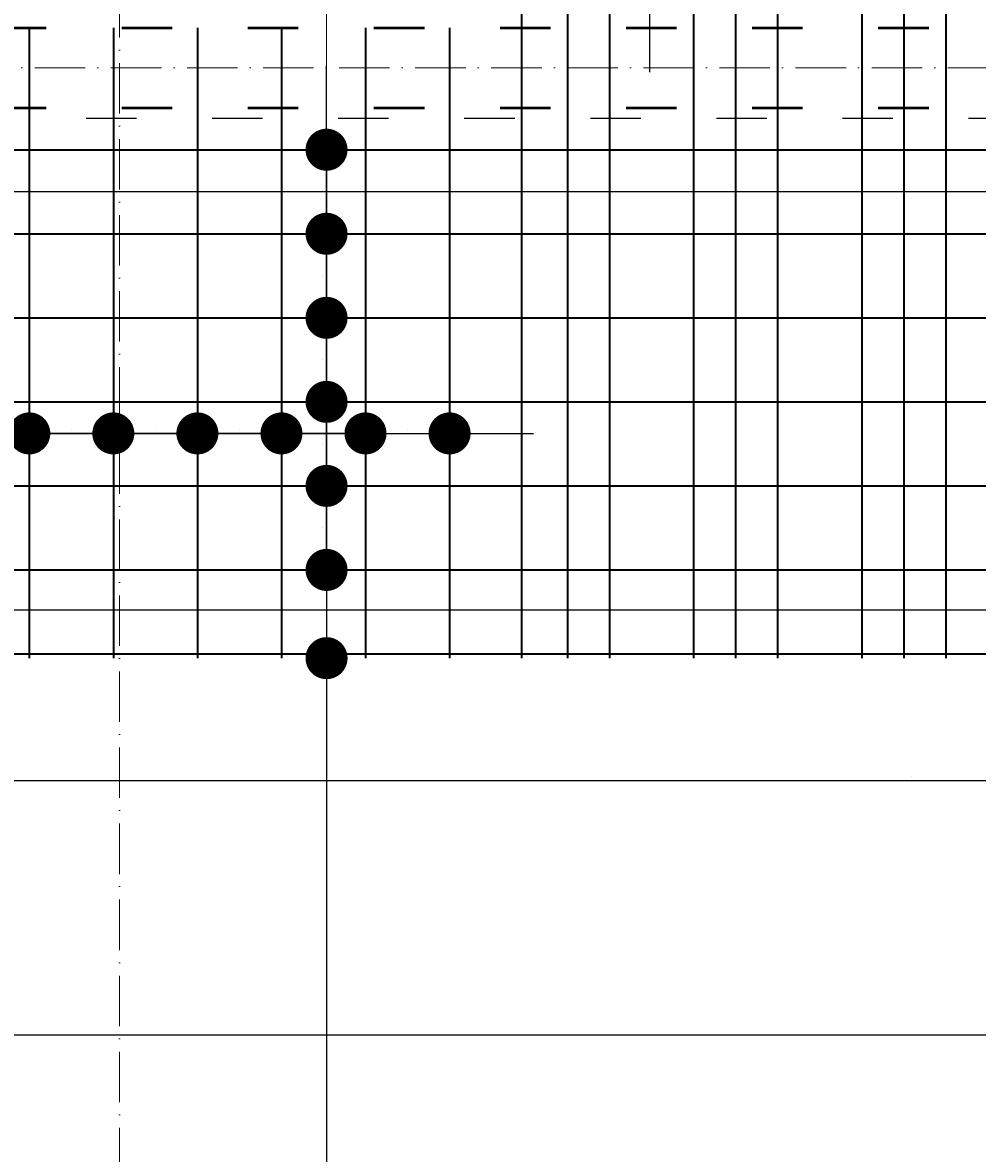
# Model space of a CAD drawing. Header units: millimetres. Extents: x 295948 to 312016, y 6878 to 18016.
# Tile 241 of 252: x 309586 to 309813, y 15021 to 15290. Entities that reach past the tile are written whole.
import ezdxf

# ---------------------------------------------------------------- set-up
doc = ezdxf.new("R2010")
doc.units = ezdxf.units.MM
doc.linetypes.add('ACAD_ISO03W100', pattern=[30, 12, -18])
doc.linetypes.add('ACAD_ISO10W100', pattern=[18, 12, -3, 0, -3])
for name, color, linetype, lineweight in [('konstrukcja wymiary', 1, 'Continuous', 13), ('osie', 5, 'ACAD_ISO10W100', 13), ('zbrojenie', 4, 'Continuous', 50), ('zbrojenie płyty', 141, 'Continuous', 35)]:
    doc.layers.add(name, color=color, linetype=linetype, lineweight=lineweight)
doc.layers.add('przerywane', color=6, linetype='ACAD_ISO03W100')
doc.styles.add('KONSTRUKCJA', font='romand.shx', dxfattribs={"oblique": 10})
doc.styles.get("Standard").update_dxf_attribs({"font": 'romand.shx', "oblique": 10})
doc.dimstyles.new('150', dxfattribs={"dimtxt": 10, "dimasz": 7, "dimexe": 1.25, "dimexo": 0.625, "dimgap": 3, "dimtad": 1, "dimdec": 0, "dimrnd": 0.5, "dimtxsty": 'KONSTRUKCJA', "dimblk": 'ARCHTICK', "dimcen": 2.5, "dimadec": 0, "dimazin": 0, "dimtfac": 1, "dimtdec": 0, "dimtix": 1, "dimtmove": 0, "dimatfit": 3, "dimfxl": 4, "dimfxlon": 1, "dimarcsym": 0})
doc.dimstyles.new('kropki', dxfattribs={"dimtxt": 0.001, "dimasz": 10, "dimexe": 1.25, "dimexo": 0.625, "dimgap": 1, "dimtad": 1, "dimtxsty": 'Standard', "dimblk": 'DOT', "dimcen": 2.5, "dimadec": 0, "dimazin": 0, "dimtfac": 1, "dimtmove": 0, "dimatfit": 3, "dimfxl": 1, "dimfxlon": 1, "dimarcsym": 0})

# ---------------------------------------------------------------- blocks, each defined once
blk = doc.blocks.new('_ArchTick')
at = {"color": 0, "linetype": 'ByBlock', "lineweight": 13, "const_width": 0.15}
blk.add_lwpolyline([(-0.5, -0.5), (0.5, 0.5)], dxfattribs=at)
blk = doc.blocks.new('*D914')
at = {"layer": 'Defpoints', "color": 0, "transparency": 16777216}
for p in [(309620.63, 15501.22), (309620.63, 14520.22), (309164.63, 14393.22)]:
    blk.add_point(p, dxfattribs=at)
at = {"layer": 'konstrukcja wymiary', "color": 0, "lineweight": -2, "transparency": 16777216}
for p, q in [((309164.63, 15497.22), (309164.63, 15502.47)), ((309164.63, 15501.22), (309620.63, 15501.22)), ((309620.63, 15497.22), (309620.63, 15502.47))]:
    blk.add_line(p, q, dxfattribs=at)
at = {"layer": 'konstrukcja wymiary', "color": 0, "lineweight": -2, "transparency": 16777216, "xscale": 7, "yscale": 7, "zscale": 7, "rotation": 180}
blk.add_blockref('_ArchTick', (309164.63, 15501.22), dxfattribs=at)
at = {"layer": 'konstrukcja wymiary', "color": 0, "lineweight": -2, "transparency": 16777216, "xscale": 7, "yscale": 7, "zscale": 7}
blk.add_blockref('_ArchTick', (309620.63, 15501.22), dxfattribs=at)
at = {"layer": 'konstrukcja wymiary', "color": 0, "transparency": 16777216, "insert": (309392.63, 15509.22), "char_height": 10, "attachment_point": 5, "style": 'KONSTRUKCJA'}
blk.add_mtext('456', dxfattribs=at)
blk = doc.blocks.new('*D915')
at = {"layer": 'Defpoints', "color": 0, "transparency": 16777216}
for p in [(309884.63, 15501.22), (309620.63, 14520.22), (309884.63, 14520.22)]:
    blk.add_point(p, dxfattribs=at)
at = {"layer": 'konstrukcja wymiary', "color": 0, "lineweight": -2, "transparency": 16777216}
for p, q in [((309620.63, 15497.22), (309620.63, 15502.47)), ((309620.63, 15501.22), (309884.63, 15501.22)), ((309884.63, 15497.22), (309884.63, 15502.47))]:
    blk.add_line(p, q, dxfattribs=at)
at = {"layer": 'konstrukcja wymiary', "color": 0, "lineweight": -2, "transparency": 16777216, "xscale": 7, "yscale": 7, "zscale": 7, "rotation": 180}
blk.add_blockref('_ArchTick', (309620.63, 15501.22), dxfattribs=at)
at = {"layer": 'konstrukcja wymiary', "color": 0, "lineweight": -2, "transparency": 16777216, "xscale": 7, "yscale": 7, "zscale": 7}
blk.add_blockref('_ArchTick', (309884.63, 15501.22), dxfattribs=at)
at = {"layer": 'konstrukcja wymiary', "color": 0, "transparency": 16777216, "insert": (309752.63, 15509.22), "char_height": 10, "attachment_point": 5, "style": 'KONSTRUKCJA'}
blk.add_mtext('264', dxfattribs=at)
blk = doc.blocks.new('_Dot')
at = {"color": 0, "linetype": 'ByBlock', "lineweight": -2}
blk.add_line((-0.5, 0), (-1, 0), dxfattribs=at)
at = {"color": 0, "linetype": 'ByBlock', "const_width": 0.5}
blk.add_lwpolyline([(-0.25, 0, 1), (0.25, 0, 1)], format="xyb", close=True, dxfattribs=at)
blk = doc.blocks.new('*D1141')
at = {"layer": 'Defpoints', "color": 0, "transparency": 16777216}
for p in [(309067.53, 15318.22), (309057.75, 15298.22), (309739.24, 15298.22)]:
    blk.add_point(p, dxfattribs=at)
at = {"layer": 'konstrukcja wymiary', "color": 0, "lineweight": -2, "transparency": 16777216}
for p, q in [((309057.75, 15328.22), (309057.75, 15338.22)), ((309058.75, 15318.22), (309056.5, 15318.22)), ((309057.75, 15318.22), (309057.75, 15298.22)), ((309058.75, 15298.22), (309056.5, 15298.22)), ((309057.75, 15288.22), (309057.75, 15278.22))]:
    blk.add_line(p, q, dxfattribs=at)
at = {"layer": 'konstrukcja wymiary', "color": 0, "lineweight": -2, "transparency": 16777216, "xscale": 10, "yscale": 10, "zscale": 10}
for p, rotation in [((309057.75, 15318.22), 270), ((309057.75, 15298.22), 90)]:
    blk.add_blockref('_Dot', p, dxfattribs=dict(at, rotation=rotation))
at = {"layer": 'konstrukcja wymiary', "color": 0, "transparency": 16777216, "insert": (309056.75, 15308.22), "char_height": 0.001, "attachment_point": 5, "rotation": 90}
blk.add_mtext('20', dxfattribs=at)
blk = doc.blocks.new('*D831')
at = {"layer": 'Defpoints', "color": 0, "transparency": 16777216}
for p in [(309744.47, 15318.22), (309734.69, 15298.22), (309744.47, 15298.22)]:
    blk.add_point(p, dxfattribs=at)
at = {"layer": 'konstrukcja wymiary', "color": 0, "lineweight": -2, "transparency": 16777216}
for p, q in [((309734.69, 15328.22), (309734.69, 15338.22)), ((309735.69, 15318.22), (309733.44, 15318.22)), ((309734.69, 15318.22), (309734.69, 15298.22)), ((309735.69, 15298.22), (309733.44, 15298.22)), ((309734.69, 15288.22), (309734.69, 15278.22))]:
    blk.add_line(p, q, dxfattribs=at)
at = {"layer": 'konstrukcja wymiary', "color": 0, "lineweight": -2, "transparency": 16777216, "xscale": 10, "yscale": 10, "zscale": 10}
for p, rotation in [((309734.69, 15318.22), 270), ((309734.69, 15298.22), 90)]:
    blk.add_blockref('_Dot', p, dxfattribs=dict(at, rotation=rotation))
at = {"layer": 'konstrukcja wymiary', "color": 0, "transparency": 16777216, "insert": (309733.69, 15308.22), "char_height": 0.001, "attachment_point": 5, "rotation": 90}
blk.add_mtext('20', dxfattribs=at)
blk = doc.blocks.new('*D1126')
at = {"layer": 'Defpoints', "color": 0, "transparency": 16777216}
for p in [(309647.13, 15259.72), (309647.13, 15239.72), (309657.86, 15239.72)]:
    blk.add_point(p, dxfattribs=at)
at = {"layer": 'konstrukcja wymiary', "color": 0, "lineweight": -2, "transparency": 16777216}
for p, q in [((309657.86, 15269.72), (309657.86, 15279.72)), ((309656.86, 15259.72), (309659.11, 15259.72)), ((309657.86, 15259.72), (309657.86, 15239.72)), ((309656.86, 15239.72), (309659.11, 15239.72)), ((309657.86, 15229.72), (309657.86, 15219.72))]:
    blk.add_line(p, q, dxfattribs=at)
at = {"layer": 'konstrukcja wymiary', "color": 0, "lineweight": -2, "transparency": 16777216, "xscale": 10, "yscale": 10, "zscale": 10}
for p, rotation in [((309657.86, 15259.72), 270), ((309657.86, 15239.72), 90)]:
    blk.add_blockref('_Dot', p, dxfattribs=dict(at, rotation=rotation))
at = {"layer": 'konstrukcja wymiary', "color": 0, "transparency": 16777216, "insert": (309656.86, 15249.72), "char_height": 0.001, "attachment_point": 5, "rotation": 90}
blk.add_mtext('20', dxfattribs=at)
blk = doc.blocks.new('*D1127')
at = {"layer": 'Defpoints', "color": 0, "transparency": 16777216}
for p in [(309647.13, 15239.72), (309647.13, 15219.72), (309657.86, 15219.72)]:
    blk.add_point(p, dxfattribs=at)
at = {"layer": 'konstrukcja wymiary', "color": 0, "lineweight": -2, "transparency": 16777216}
for p, q in [((309657.86, 15249.72), (309657.86, 15259.72)), ((309656.86, 15239.72), (309659.11, 15239.72)), ((309657.86, 15239.72), (309657.86, 15219.72)), ((309656.86, 15219.72), (309659.11, 15219.72)), ((309657.86, 15209.72), (309657.86, 15199.72))]:
    blk.add_line(p, q, dxfattribs=at)
at = {"layer": 'konstrukcja wymiary', "color": 0, "lineweight": -2, "transparency": 16777216, "xscale": 10, "yscale": 10, "zscale": 10}
for p, rotation in [((309657.86, 15239.72), 270), ((309657.86, 15219.72), 90)]:
    blk.add_blockref('_Dot', p, dxfattribs=dict(at, rotation=rotation))
at = {"layer": 'konstrukcja wymiary', "color": 0, "transparency": 16777216, "insert": (309656.86, 15229.72), "char_height": 0.001, "attachment_point": 5, "rotation": 90}
blk.add_mtext('20', dxfattribs=at)
blk = doc.blocks.new('*D1128')
at = {"layer": 'Defpoints', "color": 0, "transparency": 16777216}
for p in [(309647.13, 15219.72), (309647.13, 15199.72), (309657.86, 15199.72)]:
    blk.add_point(p, dxfattribs=at)
at = {"layer": 'konstrukcja wymiary', "color": 0, "lineweight": -2, "transparency": 16777216}
for p, q in [((309657.86, 15229.72), (309657.86, 15239.72)), ((309656.86, 15219.72), (309659.11, 15219.72)), ((309657.86, 15219.72), (309657.86, 15199.72)), ((309656.86, 15199.72), (309659.11, 15199.72)), ((309657.86, 15189.72), (309657.86, 15179.72))]:
    blk.add_line(p, q, dxfattribs=at)
at = {"layer": 'konstrukcja wymiary', "color": 0, "lineweight": -2, "transparency": 16777216, "xscale": 10, "yscale": 10, "zscale": 10}
for p, rotation in [((309657.86, 15219.72), 270), ((309657.86, 15199.72), 90)]:
    blk.add_blockref('_Dot', p, dxfattribs=dict(at, rotation=rotation))
at = {"layer": 'konstrukcja wymiary', "color": 0, "transparency": 16777216, "insert": (309656.86, 15209.72), "char_height": 0.001, "attachment_point": 5, "rotation": 90}
blk.add_mtext('20', dxfattribs=at)
blk = doc.blocks.new('*D1129')
at = {"layer": 'Defpoints', "color": 0, "transparency": 16777216}
for p in [(309647.13, 15199.72), (309647.13, 15179.72), (309657.86, 15179.72)]:
    blk.add_point(p, dxfattribs=at)
at = {"layer": 'konstrukcja wymiary', "color": 0, "lineweight": -2, "transparency": 16777216}
for p, q in [((309657.86, 15209.72), (309657.86, 15219.72)), ((309656.86, 15199.72), (309659.11, 15199.72)), ((309657.86, 15199.72), (309657.86, 15179.72)), ((309656.86, 15179.72), (309659.11, 15179.72)), ((309657.86, 15169.72), (309657.86, 15159.72))]:
    blk.add_line(p, q, dxfattribs=at)
at = {"layer": 'konstrukcja wymiary', "color": 0, "lineweight": -2, "transparency": 16777216, "xscale": 10, "yscale": 10, "zscale": 10}
for p, rotation in [((309657.86, 15199.72), 270), ((309657.86, 15179.72), 90)]:
    blk.add_blockref('_Dot', p, dxfattribs=dict(at, rotation=rotation))
at = {"layer": 'konstrukcja wymiary', "color": 0, "transparency": 16777216, "insert": (309656.86, 15189.72), "char_height": 0.001, "attachment_point": 5, "rotation": 90}
blk.add_mtext('20', dxfattribs=at)
blk = doc.blocks.new('*D1148')
at = {"layer": 'Defpoints', "color": 0, "transparency": 16777216}
for p in [(309647.13, 15179.72), (309647.13, 15159.72), (309657.86, 15159.72)]:
    blk.add_point(p, dxfattribs=at)
at = {"layer": 'konstrukcja wymiary', "color": 0, "lineweight": -2, "transparency": 16777216}
for p, q in [((309657.86, 15189.72), (309657.86, 15199.72)), ((309656.86, 15179.72), (309659.11, 15179.72)), ((309657.86, 15179.72), (309657.86, 15159.72)), ((309656.86, 15159.72), (309659.11, 15159.72)), ((309657.86, 15149.72), (309657.86, 15139.72))]:
    blk.add_line(p, q, dxfattribs=at)
at = {"layer": 'konstrukcja wymiary', "color": 0, "lineweight": -2, "transparency": 16777216, "xscale": 10, "yscale": 10, "zscale": 10}
for p, rotation in [((309657.86, 15179.72), 270), ((309657.86, 15159.72), 90)]:
    blk.add_blockref('_Dot', p, dxfattribs=dict(at, rotation=rotation))
at = {"layer": 'konstrukcja wymiary', "color": 0, "transparency": 16777216, "insert": (309656.86, 15169.72), "char_height": 0.001, "attachment_point": 5, "rotation": 90}
blk.add_mtext('20', dxfattribs=at)
blk = doc.blocks.new('*D1149')
at = {"layer": 'Defpoints', "color": 0, "transparency": 16777216}
for p in [(309647.13, 15159.72), (309647.13, 15138.72), (309657.86, 15138.72)]:
    blk.add_point(p, dxfattribs=at)
at = {"layer": 'konstrukcja wymiary', "color": 0, "lineweight": -2, "transparency": 16777216}
for p, q in [((309657.86, 15169.72), (309657.86, 15179.72)), ((309656.86, 15159.72), (309659.11, 15159.72)), ((309657.86, 15159.72), (309657.86, 15138.72)), ((309656.86, 15138.72), (309659.11, 15138.72)), ((309657.86, 15128.72), (309657.86, 15118.72))]:
    blk.add_line(p, q, dxfattribs=at)
at = {"layer": 'konstrukcja wymiary', "color": 0, "lineweight": -2, "transparency": 16777216, "xscale": 10, "yscale": 10, "zscale": 10}
for p, rotation in [((309657.86, 15159.72), 270), ((309657.86, 15138.72), 90)]:
    blk.add_blockref('_Dot', p, dxfattribs=dict(at, rotation=rotation))
at = {"layer": 'konstrukcja wymiary', "color": 0, "transparency": 16777216, "insert": (309656.86, 15149.22), "char_height": 0.001, "attachment_point": 5, "rotation": 90}
blk.add_mtext('21', dxfattribs=at)
blk = doc.blocks.new('*D1150')
at = {"layer": 'Defpoints', "color": 0, "transparency": 16777216}
for p in [(309647.13, 15138.72), (309647.19, 14839.72), (309657.86, 14839.72)]:
    blk.add_point(p, dxfattribs=at)
at = {"layer": 'konstrukcja wymiary', "color": 0, "lineweight": -2, "transparency": 16777216}
for p, q in [((309656.86, 15138.72), (309659.11, 15138.72)), ((309657.86, 15128.72), (309657.86, 14849.72)), ((309656.86, 14839.72), (309659.11, 14839.72))]:
    blk.add_line(p, q, dxfattribs=at)
at = {"layer": 'konstrukcja wymiary', "color": 0, "lineweight": -2, "transparency": 16777216, "xscale": 10, "yscale": 10, "zscale": 10}
for p, rotation in [((309657.86, 15138.72), 90), ((309657.86, 14839.72), 270)]:
    blk.add_blockref('_Dot', p, dxfattribs=dict(at, rotation=rotation))
at = {"layer": 'konstrukcja wymiary', "color": 0, "transparency": 16777216, "insert": (309656.86, 14989.22), "char_height": 0.001, "attachment_point": 5, "rotation": 90}
blk.add_mtext('299', dxfattribs=at)
blk = doc.blocks.new('*D1378')
at = {"layer": 'Defpoints', "color": 0, "transparency": 16777216}
for p in [(309067.54, 15259.72), (309885.19, 15249.77), (309885.19, 15239.72)]:
    blk.add_point(p, dxfattribs=at)
at = {"layer": 'konstrukcja wymiary', "color": 0, "lineweight": -2, "transparency": 16777216}
for p, q in [((309067.54, 15250.77), (309067.54, 15248.52)), ((309885.19, 15248.77), (309885.19, 15251.02)), ((309077.54, 15249.77), (309875.19, 15249.77))]:
    blk.add_line(p, q, dxfattribs=at)
at = {"layer": 'konstrukcja wymiary', "color": 0, "lineweight": -2, "transparency": 16777216, "xscale": 10, "yscale": 10, "zscale": 10, "rotation": 180}
blk.add_blockref('_Dot', (309067.54, 15249.77), dxfattribs=at)
at = {"layer": 'konstrukcja wymiary', "color": 0, "lineweight": -2, "transparency": 16777216, "xscale": 10, "yscale": 10, "zscale": 10}
blk.add_blockref('_Dot', (309885.19, 15249.77), dxfattribs=at)
at = {"layer": 'konstrukcja wymiary', "color": 0, "transparency": 16777216, "insert": (309476.36, 15250.77), "char_height": 0.001, "attachment_point": 5}
blk.add_mtext('817,65', dxfattribs=at)
blk = doc.blocks.new('*D877')
at = {"layer": 'Defpoints', "color": 0, "transparency": 16777216}
for p in [(310376.34, 15181.72), (309360.92, 15159.72), (310376.34, 15150.23)]:
    blk.add_point(p, dxfattribs=at)
at = {"layer": 'konstrukcja wymiary', "color": 0, "lineweight": -2, "transparency": 16777216}
for p, q in [((309360.92, 15151.23), (309360.92, 15148.98)), ((310376.34, 15151.23), (310376.34, 15148.98)), ((309370.92, 15150.23), (310366.34, 15150.23))]:
    blk.add_line(p, q, dxfattribs=at)
at = {"layer": 'konstrukcja wymiary', "color": 0, "lineweight": -2, "transparency": 16777216, "xscale": 10, "yscale": 10, "zscale": 10, "rotation": 180}
blk.add_blockref('_Dot', (309360.92, 15150.23), dxfattribs=at)
at = {"layer": 'konstrukcja wymiary', "color": 0, "lineweight": -2, "transparency": 16777216, "xscale": 10, "yscale": 10, "zscale": 10}
blk.add_blockref('_Dot', (310376.34, 15150.23), dxfattribs=at)
at = {"layer": 'konstrukcja wymiary', "color": 0, "transparency": 16777216, "insert": (309868.63, 15151.23), "char_height": 0.001, "attachment_point": 5}
blk.add_mtext('1015,43', dxfattribs=at)
blk = doc.blocks.new('*D1418')
at = {"layer": 'Defpoints', "color": 0, "transparency": 16777216}
for p in [(310047.13, 15109.64), (310047.13, 15101.72), (309547.13, 15099.72)]:
    blk.add_point(p, dxfattribs=at)
at = {"layer": 'konstrukcja wymiary', "color": 0, "lineweight": -2, "transparency": 16777216}
for p, q in [((309547.13, 15108.64), (309547.13, 15110.89)), ((310047.13, 15108.64), (310047.13, 15110.89)), ((309557.13, 15109.64), (310037.13, 15109.64))]:
    blk.add_line(p, q, dxfattribs=at)
at = {"layer": 'konstrukcja wymiary', "color": 0, "lineweight": -2, "transparency": 16777216, "xscale": 10, "yscale": 10, "zscale": 10, "rotation": 180}
blk.add_blockref('_Dot', (309547.13, 15109.64), dxfattribs=at)
at = {"layer": 'konstrukcja wymiary', "color": 0, "lineweight": -2, "transparency": 16777216, "xscale": 10, "yscale": 10, "zscale": 10}
blk.add_blockref('_Dot', (310047.13, 15109.64), dxfattribs=at)
at = {"layer": 'konstrukcja wymiary', "color": 0, "transparency": 16777216, "insert": (309797.13, 15110.64), "char_height": 0.001, "attachment_point": 5}
blk.add_mtext('500', dxfattribs=at)
blk = doc.blocks.new('*D1424')
at = {"layer": 'Defpoints', "color": 0, "transparency": 16777216}
for p in [(309447.13, 15059.72), (310287.13, 15061.72), (310287.13, 15049.11)]:
    blk.add_point(p, dxfattribs=at)
at = {"layer": 'konstrukcja wymiary', "color": 0, "lineweight": -2, "transparency": 16777216}
for p, q in [((309447.13, 15050.11), (309447.13, 15047.86)), ((309457.13, 15049.11), (310277.13, 15049.11)), ((310287.13, 15050.11), (310287.13, 15047.86))]:
    blk.add_line(p, q, dxfattribs=at)
at = {"layer": 'konstrukcja wymiary', "color": 0, "lineweight": -2, "transparency": 16777216, "xscale": 10, "yscale": 10, "zscale": 10, "rotation": 180}
blk.add_blockref('_Dot', (309447.13, 15049.11), dxfattribs=at)
at = {"layer": 'konstrukcja wymiary', "color": 0, "lineweight": -2, "transparency": 16777216, "xscale": 10, "yscale": 10, "zscale": 10}
blk.add_blockref('_Dot', (310287.13, 15049.11), dxfattribs=at)
at = {"layer": 'konstrukcja wymiary', "color": 0, "transparency": 16777216, "insert": (309867.13, 15050.11), "char_height": 0.001, "attachment_point": 5}
blk.add_mtext('840', dxfattribs=at)
blk = doc.blocks.new('*D1436')
at = {"layer": 'Defpoints', "color": 0, "transparency": 16777216}
for p in [(309567.13, 15199.72), (309587.13, 15199.72), (309587.13, 15192.21)]:
    blk.add_point(p, dxfattribs=at)
at = {"layer": 'konstrukcja wymiary', "color": 0, "lineweight": -2, "transparency": 16777216}
for p, q in [((309557.13, 15192.21), (309547.13, 15192.21)), ((309567.13, 15193.21), (309567.13, 15190.96)), ((309567.13, 15192.21), (309587.13, 15192.21)), ((309587.13, 15193.21), (309587.13, 15190.96)), ((309597.13, 15192.21), (309607.13, 15192.21))]:
    blk.add_line(p, q, dxfattribs=at)
at = {"layer": 'konstrukcja wymiary', "color": 0, "lineweight": -2, "transparency": 16777216, "xscale": 10, "yscale": 10, "zscale": 10}
blk.add_blockref('_Dot', (309567.13, 15192.21), dxfattribs=at)
at = {"layer": 'konstrukcja wymiary', "color": 0, "lineweight": -2, "transparency": 16777216, "xscale": 10, "yscale": 10, "zscale": 10, "rotation": 180}
blk.add_blockref('_Dot', (309587.13, 15192.21), dxfattribs=at)
at = {"layer": 'konstrukcja wymiary', "color": 0, "transparency": 16777216, "insert": (309577.13, 15193.21), "char_height": 0.001, "attachment_point": 5}
blk.add_mtext('20', dxfattribs=at)
blk = doc.blocks.new('*D1437')
at = {"layer": 'Defpoints', "color": 0, "transparency": 16777216}
for p in [(309587.13, 15199.72), (309607.13, 15199.72), (309607.13, 15192.21)]:
    blk.add_point(p, dxfattribs=at)
at = {"layer": 'konstrukcja wymiary', "color": 0, "lineweight": -2, "transparency": 16777216}
for p, q in [((309577.13, 15192.21), (309567.13, 15192.21)), ((309587.13, 15193.21), (309587.13, 15190.96)), ((309587.13, 15192.21), (309607.13, 15192.21)), ((309607.13, 15193.21), (309607.13, 15190.96)), ((309617.13, 15192.21), (309627.13, 15192.21))]:
    blk.add_line(p, q, dxfattribs=at)
at = {"layer": 'konstrukcja wymiary', "color": 0, "lineweight": -2, "transparency": 16777216, "xscale": 10, "yscale": 10, "zscale": 10}
blk.add_blockref('_Dot', (309587.13, 15192.21), dxfattribs=at)
at = {"layer": 'konstrukcja wymiary', "color": 0, "lineweight": -2, "transparency": 16777216, "xscale": 10, "yscale": 10, "zscale": 10, "rotation": 180}
blk.add_blockref('_Dot', (309607.13, 15192.21), dxfattribs=at)
at = {"layer": 'konstrukcja wymiary', "color": 0, "transparency": 16777216, "insert": (309597.13, 15193.21), "char_height": 0.001, "attachment_point": 5}
blk.add_mtext('20', dxfattribs=at)
blk = doc.blocks.new('*D1438')
at = {"layer": 'Defpoints', "color": 0, "transparency": 16777216}
for p in [(309607.13, 15199.72), (309627.13, 15199.72), (309627.13, 15192.21)]:
    blk.add_point(p, dxfattribs=at)
at = {"layer": 'konstrukcja wymiary', "color": 0, "lineweight": -2, "transparency": 16777216}
for p, q in [((309597.13, 15192.21), (309587.13, 15192.21)), ((309607.13, 15193.21), (309607.13, 15190.96)), ((309607.13, 15192.21), (309627.13, 15192.21)), ((309627.13, 15193.21), (309627.13, 15190.96)), ((309637.13, 15192.21), (309647.13, 15192.21))]:
    blk.add_line(p, q, dxfattribs=at)
at = {"layer": 'konstrukcja wymiary', "color": 0, "lineweight": -2, "transparency": 16777216, "xscale": 10, "yscale": 10, "zscale": 10}
blk.add_blockref('_Dot', (309607.13, 15192.21), dxfattribs=at)
at = {"layer": 'konstrukcja wymiary', "color": 0, "lineweight": -2, "transparency": 16777216, "xscale": 10, "yscale": 10, "zscale": 10, "rotation": 180}
blk.add_blockref('_Dot', (309627.13, 15192.21), dxfattribs=at)
at = {"layer": 'konstrukcja wymiary', "color": 0, "transparency": 16777216, "insert": (309617.13, 15193.21), "char_height": 0.001, "attachment_point": 5}
blk.add_mtext('20', dxfattribs=at)
blk = doc.blocks.new('*D1439')
at = {"layer": 'Defpoints', "color": 0, "transparency": 16777216}
for p in [(309627.13, 15199.72), (309647.13, 15199.72), (309647.13, 15192.21)]:
    blk.add_point(p, dxfattribs=at)
at = {"layer": 'konstrukcja wymiary', "color": 0, "lineweight": -2, "transparency": 16777216}
for p, q in [((309617.13, 15192.21), (309607.13, 15192.21)), ((309627.13, 15193.21), (309627.13, 15190.96)), ((309627.13, 15192.21), (309647.13, 15192.21)), ((309647.13, 15193.21), (309647.13, 15190.96)), ((309657.13, 15192.21), (309667.13, 15192.21))]:
    blk.add_line(p, q, dxfattribs=at)
at = {"layer": 'konstrukcja wymiary', "color": 0, "lineweight": -2, "transparency": 16777216, "xscale": 10, "yscale": 10, "zscale": 10}
blk.add_blockref('_Dot', (309627.13, 15192.21), dxfattribs=at)
at = {"layer": 'konstrukcja wymiary', "color": 0, "lineweight": -2, "transparency": 16777216, "xscale": 10, "yscale": 10, "zscale": 10, "rotation": 180}
blk.add_blockref('_Dot', (309647.13, 15192.21), dxfattribs=at)
at = {"layer": 'konstrukcja wymiary', "color": 0, "transparency": 16777216, "insert": (309637.13, 15193.21), "char_height": 0.001, "attachment_point": 5}
blk.add_mtext('20', dxfattribs=at)
blk = doc.blocks.new('*D1440')
at = {"layer": 'Defpoints', "color": 0, "transparency": 16777216}
for p in [(309647.13, 15199.72), (309667.13, 15199.72), (309667.13, 15192.21)]:
    blk.add_point(p, dxfattribs=at)
at = {"layer": 'konstrukcja wymiary', "color": 0, "lineweight": -2, "transparency": 16777216}
for p, q in [((309637.13, 15192.21), (309627.13, 15192.21)), ((309647.13, 15193.21), (309647.13, 15190.96)), ((309647.13, 15192.21), (309667.13, 15192.21)), ((309667.13, 15193.21), (309667.13, 15190.96)), ((309677.13, 15192.21), (309687.13, 15192.21))]:
    blk.add_line(p, q, dxfattribs=at)
at = {"layer": 'konstrukcja wymiary', "color": 0, "lineweight": -2, "transparency": 16777216, "xscale": 10, "yscale": 10, "zscale": 10}
blk.add_blockref('_Dot', (309647.13, 15192.21), dxfattribs=at)
at = {"layer": 'konstrukcja wymiary', "color": 0, "lineweight": -2, "transparency": 16777216, "xscale": 10, "yscale": 10, "zscale": 10, "rotation": 180}
blk.add_blockref('_Dot', (309667.13, 15192.21), dxfattribs=at)
at = {"layer": 'konstrukcja wymiary', "color": 0, "transparency": 16777216, "insert": (309657.13, 15193.21), "char_height": 0.001, "attachment_point": 5}
blk.add_mtext('20', dxfattribs=at)
blk = doc.blocks.new('*D1462')
at = {"layer": 'Defpoints', "color": 0, "transparency": 16777216}
for p in [(309667.13, 15199.72), (309687.13, 15199.72), (309687.13, 15192.21)]:
    blk.add_point(p, dxfattribs=at)
at = {"layer": 'konstrukcja wymiary', "color": 0, "lineweight": -2, "transparency": 16777216}
for p, q in [((309657.13, 15192.21), (309647.13, 15192.21)), ((309667.13, 15193.21), (309667.13, 15190.96)), ((309667.13, 15192.21), (309687.13, 15192.21)), ((309687.13, 15193.21), (309687.13, 15190.96)), ((309697.13, 15192.21), (309707.13, 15192.21))]:
    blk.add_line(p, q, dxfattribs=at)
at = {"layer": 'konstrukcja wymiary', "color": 0, "lineweight": -2, "transparency": 16777216, "xscale": 10, "yscale": 10, "zscale": 10}
blk.add_blockref('_Dot', (309667.13, 15192.21), dxfattribs=at)
at = {"layer": 'konstrukcja wymiary', "color": 0, "lineweight": -2, "transparency": 16777216, "xscale": 10, "yscale": 10, "zscale": 10, "rotation": 180}
blk.add_blockref('_Dot', (309687.13, 15192.21), dxfattribs=at)
at = {"layer": 'konstrukcja wymiary', "color": 0, "transparency": 16777216, "insert": (309677.13, 15193.21), "char_height": 0.001, "attachment_point": 5}
blk.add_mtext('20', dxfattribs=at)

msp = doc.modelspace()

# ---------------------------------------------------------------- linework, layer by layer
at = {"layer": 'konstrukcja wymiary'}
msp.add_line((309657.863, 15317.211), (309657.863, 15249.724), dxfattribs=at)
at = {"layer": 'osie'}
for p, q in [((309608.631, 15606.148), (309608.631, 13976.332)), ((308773.963, 15279.224), (310778.683, 15279.224))]:
    msp.add_line(p, q, dxfattribs=at)
at = {"layer": 'przerywane'}
msp.add_line((309420.631, 15267.224), (310016.631, 15267.224), dxfattribs=at)
at = {"layer": 'zbrojenie', "linetype": 'ACAD_ISO03W100'}
for p, q in [((308979.131, 15288.724), (310758.131, 15288.724)), ((308979.131, 15269.724), (310758.131, 15269.724))]:
    msp.add_line(p, q, dxfattribs=at)
at = {"layer": 'zbrojenie płyty'}
for p, q in [((309704.231, 15438.724), (309704.231, 15138.724)), ((309715.164, 15438.724), (309715.198, 15138.724)), ((309725.189, 15438.724), (309725.189, 15138.724)), ((309745.189, 15438.724), (309745.189, 15138.724)), ((309755.164, 15438.724), (309755.198, 15138.724)), ((309765.189, 15438.724), (309765.189, 15138.724)), ((309785.189, 15438.724), (309785.189, 15138.724)), ((309795.164, 15438.724), (309795.198, 15138.724)), ((309805.189, 15438.724), (309805.189, 15138.724)), ((309587.131, 15288.724), (309587.131, 15138.724)), ((309607.131, 15288.724), (309607.131, 15138.724)), ((309627.131, 15288.724), (309627.131, 15138.724)), ((309647.131, 15288.724), (309647.131, 15138.724)), ((309667.131, 15288.724), (309667.131, 15138.724)), ((309687.131, 15288.724), (309687.131, 15138.724)), ((308979.131, 15259.724), (309898.631, 15259.724)), ((308979.131, 15239.724), (309898.631, 15239.724)), ((308979.131, 15219.724), (309898.631, 15219.724)), ((308979.131, 15199.724), (309898.631, 15199.724)), ((308979.131, 15179.724), (309898.631, 15179.724)), ((308979.131, 15159.724), (309898.631, 15159.724)), ((308979.131, 15139.724), (309898.631, 15139.724))]:
    msp.add_line(p, q, dxfattribs=at)

# ---------------------------------------------------------------- dimensions: what is measured, and where the dimension line sits
at = {"layer": 'konstrukcja wymiary'}
for base, p1, p2, dimstyle, picture, middle in [((309620.631, 15501.224), (309164.631, 14393.224), (309620.631, 14520.224), '150', '*D914', (309392.631, 15509.224)), ((309884.631, 15501.224), (309620.631, 14520.224), (309884.631, 14520.224), '150', '*D915', (309752.631, 15509.224)), ((309885.189, 15249.767), (309067.538, 15259.724), (309885.189, 15239.724), 'kropki', '*D1378', (309476.363, 15250.768)), ((309607.131, 15192.213), (309587.131, 15199.724), (309607.131, 15199.724), 'kropki', '*D1437', (309597.131, 15193.213)), ((309627.131, 15192.213), (309607.131, 15199.724), (309627.131, 15199.724), 'kropki', '*D1438', (309617.131, 15193.213)), ((309647.131, 15192.213), (309627.131, 15199.724), (309647.131, 15199.724), 'kropki', '*D1439', (309637.131, 15193.213)), ((309667.131, 15192.213), (309647.131, 15199.724), (309667.131, 15199.724), 'kropki', '*D1440', (309657.131, 15193.213)), ((309687.131, 15192.213), (309667.131, 15199.724), (309687.131, 15199.724), 'kropki', '*D1462', (309677.131, 15193.213)), ((310376.344, 15150.227), (309360.918, 15159.724), (310376.344, 15181.724), 'kropki', '*D877', (309868.631, 15151.227)), ((310047.131, 15109.637), (309547.131, 15099.724), (310047.131, 15101.724), 'kropki', '*D1418', (309797.131, 15110.638)), ((310287.131, 15049.114), (309447.131, 15059.724), (310287.131, 15061.724), 'kropki', '*D1424', (309867.131, 15050.114))]:
    dim = msp.add_linear_dim(base=base, p1=p1, p2=p2, dimstyle=dimstyle, override={"dimtmove": 1}, dxfattribs=at)
    dim.commit()
    dim.dimension.update_dxf_attribs({"geometry": picture, "text_midpoint": middle})
for base, p1, p2, picture, middle in [((309057.75, 15298.224), (309067.531, 15318.224), (309739.245, 15298.224), '*D1141', (309056.75, 15308.224)), ((309734.692, 15298.224), (309744.473, 15318.224), (309744.473, 15298.224), '*D831', (309733.692, 15308.224)), ((309657.863, 15219.724), (309647.131, 15239.724), (309647.131, 15219.724), '*D1127', (309656.863, 15229.724)), ((309657.863, 15199.724), (309647.131, 15219.724), (309647.131, 15199.724), '*D1128', (309656.863, 15209.724)), ((309657.863, 15179.724), (309647.131, 15199.724), (309647.131, 15179.724), '*D1129', (309656.863, 15189.724)), ((309657.863, 15159.724), (309647.131, 15179.724), (309647.131, 15159.724), '*D1148', (309656.863, 15169.724)), ((309657.863, 15138.724), (309647.131, 15159.724), (309647.131, 15138.724), '*D1149', (309656.863, 15149.224)), ((309657.863, 14839.724), (309647.131, 15138.724), (309647.189, 14839.724), '*D1150', (309656.863, 14989.224))]:
    dim = msp.add_linear_dim(base=base, p1=p1, p2=p2, angle=90, dimstyle='kropki', override={"dimtmove": 1}, dxfattribs=at)
    dim.commit()
    dim.dimension.update_dxf_attribs({"geometry": picture, "text_midpoint": middle})
dim = msp.add_linear_dim(base=(309657.863, 15239.724), p1=(309647.131, 15259.724), p2=(309647.131, 15239.724), angle=90, dimstyle='kropki', dxfattribs=at)
dim.commit()
dim.dimension.update_dxf_attribs({"geometry": '*D1126', "text_midpoint": (309656.863, 15249.724)})
dim = msp.add_linear_dim(base=(309587.131, 15192.213), p1=(309567.131, 15199.724), p2=(309587.131, 15199.724), dimstyle='kropki', dxfattribs=at)
dim.commit()
dim.dimension.update_dxf_attribs({"geometry": '*D1436', "text_midpoint": (309577.131, 15193.213)})

doc.saveas('drawing.dxf')
